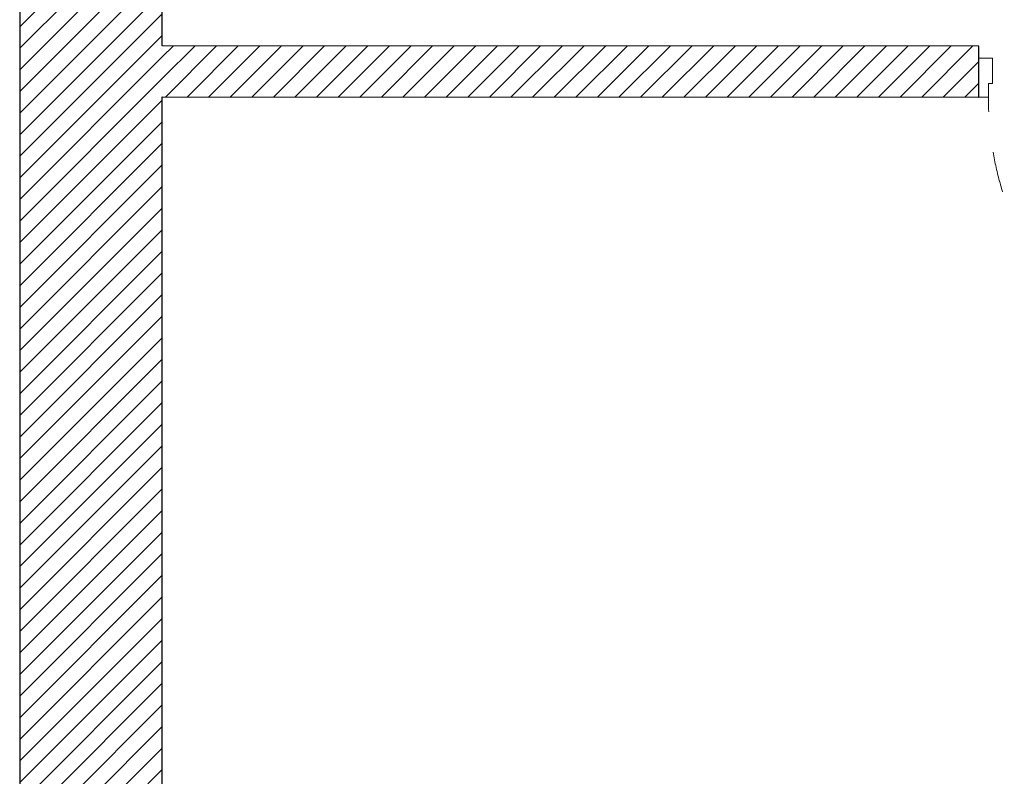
# Model space of a CAD drawing. Header units: millimetres. Extents: x 172139 to 266886, y 95607 to 138225.
# Tile 41 of 71: x 207869 to 210768, y 109055 to 111284. Entities that reach past the tile are written whole.
import ezdxf

# ---------------------------------------------------------------- set-up
doc = ezdxf.new("R2010")
doc.units = ezdxf.units.MM
doc.header["$MEASUREMENT"] = 0
doc.linetypes.add('Przerywana', pattern=[240, 120, -120])
doc.layers.add('Drzwi ArchiCAD', color=7, linetype='Continuous')
doc.layers.add('KR_INW', color=7, linetype='Continuous')
for name, color, linetype, lineweight in [('Drzwi ArchiCAD_Nr_pióra__1', 7, 'Continuous', 13), ('Drzwi ArchiCAD_Nr_pióra__27', 7, 'Continuous', 25), ('KR_INW_Nr_pióra__101', 252, 'Continuous', 5), ('KR_INW_Nr_pióra__27', 7, 'Continuous', 25)]:
    doc.layers.add(name, color=color, linetype=linetype, lineweight=lineweight)
pattern_1 = [(45, (0, 0), (-31.819804, 31.819804), [])]

# ---------------------------------------------------------------- blocks, each defined once
blk = doc.blocks.new('Drzwi 19_12')
at = {"layer": 'Drzwi ArchiCAD_Nr_pióra__1', "linetype": 'Continuous'}
for p, q in [((432, 0), (432, 944)), ((432, 944), (472, 944)), ((472, 944), (472, 0)), ((-472, 0), (-500, 0)), ((-500, 0), (-500, -115)), ((-472, -40), (-472, 0)), ((472, 0), (432, 0)), ((500, 0), (472, 0)), ((472, 0), (472, -40)), ((500, -115), (500, 0)), ((-460, -40), (-472, -40)), ((-460, -115), (-460, -40)), ((472, -40), (460, -40)), ((460, -40), (460, -115)), ((-500, -115), (-460, -115)), ((460, -115), (500, -115))]:
    blk.add_line(p, q, dxfattribs=at)
at = {"layer": 'Drzwi ArchiCAD_Nr_pióra__1', "linetype": 'Przerywana'}
blk.add_arc((472, 0), 944, 90, 180, dxfattribs=at)
at = {"layer": 'Drzwi ArchiCAD_Nr_pióra__27', "linetype": 'Continuous'}
for p, q in [((-500, 0), (-500, -115)), ((500, 0), (500, -115))]:
    blk.add_line(p, q, dxfattribs=at)
blk = doc.blocks.new('Ściana_34', base_point=(207868.7, 111207.8))
at = {"layer": 'KR_INW_Nr_pióra__101', "linetype": 'Continuous'}
h = blk.add_hatch(dxfattribs=at)
h.set_pattern_fill('Cegła_licówka', color=256, style=0, pattern_type=2)
h.set_pattern_definition(pattern_1)
h.paths.add_polyline_path([(208288.7, 111207.5), (208288.7, 111057.5), (210693.6, 111056.2), (210693.7, 111171.2), (210693.7, 111206.2)])
at = {"layer": 'KR_INW_Nr_pióra__27', "linetype": 'Continuous'}
for p, q in [((210693.7, 111171.2), (210693.7, 111206.2)), ((210693.6, 111056.2), (210693.7, 111171.2))]:
    blk.add_line(p, q, dxfattribs=at)
at = {"layer": 'KR_INW_Nr_pióra__27', "linetype": 'Continuous', "flags": 128}
for points in [[(210693.7, 111206.2), (208288.7, 111207.5)], [(208288.7, 111057.5), (210693.6, 111056.2)]]:
    blk.add_lwpolyline(points, dxfattribs=at)
at = {"layer": 'Drzwi ArchiCAD', "linetype": 'Continuous', "xscale": -1, "zscale": 1000, "rotation": 179.9679760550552}
blk.add_blockref('Drzwi 19_12', (211193.6, 111055.9), dxfattribs=at)
blk = doc.blocks.new('Ściana_36', base_point=(207868.7, 111420.7))
at = {"layer": 'KR_INW_Nr_pióra__101', "linetype": 'Continuous'}
h = blk.add_hatch(dxfattribs=at)
h.set_pattern_fill('Cegła_licówka', color=256, style=0, pattern_type=2)
h.set_pattern_definition(pattern_1)
h.paths.add_polyline_path([(207868.7, 111420.7), (207868.7, 107385.1), (208288.7, 107385.1), (208288.7, 111420.7)])
at = {"layer": 'KR_INW_Nr_pióra__27', "linetype": 'Continuous', "flags": 128}
for points in [[(207868.7, 111420.7), (207868.7, 107385.1)], [(208288.7, 111420.7), (207868.7, 111420.7)], [(208288.7, 111207.5), (208288.7, 111420.7)], [(208288.7, 107385.1), (208288.7, 111057.5)]]:
    blk.add_lwpolyline(points, dxfattribs=at)

msp = doc.modelspace()

# ---------------------------------------------------------------- block references
at = {"layer": 'KR_INW'}
for name, p in [('Ściana_34', (207868.7, 111207.8)), ('Ściana_36', (207868.7, 111420.7))]:
    msp.add_blockref(name, p, dxfattribs=at)

doc.saveas('drawing.dxf')
